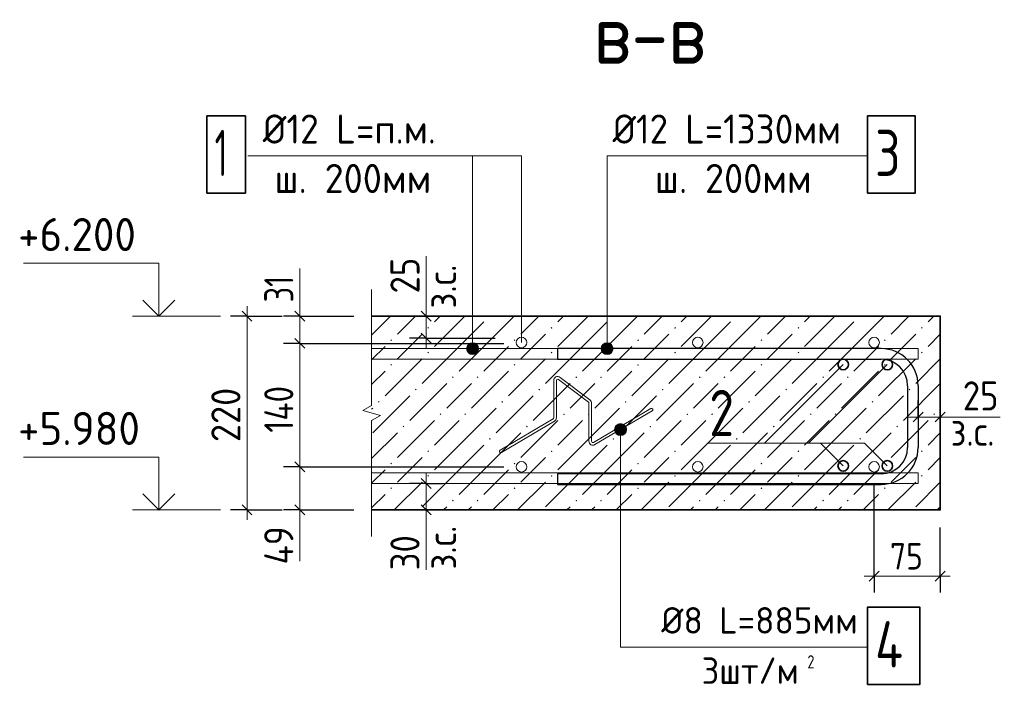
# Model space of a CAD drawing. Header units: millimetres. Extents: x 0 to 59400, y 0 to 42000.
# Tile 9 of 22: x 40523 to 47969, y 11035 to 16108. Entities that reach past the tile are written whole.
import ezdxf

# ---------------------------------------------------------------- set-up
doc = ezdxf.new("R2010")
doc.units = ezdxf.units.MM
for name, color, linetype, lineweight in [('Standard', 7, 'Continuous', 25), ('Размерная линия_ общее', 7, 'Continuous', 13), ('Текст_ общее', 7, 'Continuous', 25)]:
    doc.layers.add(name, color=color, linetype=linetype, lineweight=lineweight)
doc.styles.add('ISOCPEUR', font='txt')

msp = doc.modelspace()

# ---------------------------------------------------------------- hatches: boundary and pattern name
at = {"layer": 'Standard', "linetype": 'Continuous', "lineweight": 13, "transparency": 33554687}
for points in [[(44081.3, 13866.2), (44078.8, 13863.7), (44076.2, 13866.2)], [(45014.6, 13866.2), (45012.1, 13863.7), (45009.6, 13866.2)], [(45948, 13866.2), (45945.4, 13863.7), (45942.9, 13866.2)], [(46881.3, 13866.2), (46878.8, 13863.7), (46876.2, 13866.2)], [(43605.6, 13776.9), (43612.1, 13783.4), (43618.6, 13776.9), (43612.1, 13770.4)], [(44538.9, 13776.9), (44545.4, 13783.4), (44551.9, 13776.9), (44545.4, 13770.4)], [(45472.3, 13776.9), (45478.8, 13783.4), (45485.3, 13776.9), (45478.8, 13770.4)], [(46405.6, 13776.9), (46412.1, 13783.4), (46418.6, 13776.9), (46412.1, 13770.4)], [(47338.9, 13776.9), (47345.4, 13783.4), (47351.9, 13776.9), (47345.4, 13770.4)], [(43325.6, 13683.6), (43332.1, 13690.1), (43338.6, 13683.6), (43332.1, 13677.1)], [(44258.9, 13683.6), (44265.4, 13690.1), (44271.9, 13683.6), (44265.4, 13677.1)], [(45192.3, 13683.6), (45198.8, 13690.1), (45205.3, 13683.6), (45198.8, 13677.1)], [(46125.6, 13683.6), (46132.1, 13690.1), (46138.6, 13683.6), (46132.1, 13677.1)], [(47058.9, 13683.6), (47065.4, 13690.1), (47071.9, 13683.6), (47065.4, 13677.1)], [(43605.6, 13590.2), (43612.1, 13596.7), (43618.6, 13590.2), (43612.1, 13583.7)], [(44538.9, 13590.2), (44545.4, 13596.7), (44551.9, 13590.2), (44545.4, 13583.7)], [(45472.3, 13590.2), (45478.8, 13596.7), (45485.3, 13590.2), (45478.8, 13583.7)], [(46405.6, 13590.2), (46412.1, 13596.7), (46418.6, 13590.2), (46412.1, 13583.7)], [(47338.9, 13590.2), (47345.4, 13596.7), (47351.9, 13590.2), (47345.4, 13583.7)], [(43325.6, 13496.9), (43332.1, 13503.4), (43338.6, 13496.9), (43332.1, 13490.4)], [(44258.9, 13496.9), (44265.4, 13503.4), (44271.9, 13496.9), (44265.4, 13490.4)], [(45192.3, 13496.9), (45198.8, 13503.4), (45205.3, 13496.9), (45198.8, 13490.4)], [(46125.6, 13496.9), (46132.1, 13503.4), (46138.6, 13496.9), (46132.1, 13490.4)], [(47058.9, 13496.9), (47065.4, 13503.4), (47071.9, 13496.9), (47065.4, 13490.4)], [(43792.3, 13403.6), (43798.8, 13410.1), (43805.3, 13403.6), (43798.8, 13397.1)], [(43978.9, 13403.6), (43985.4, 13410.1), (43991.9, 13403.6), (43985.4, 13397.1)], [(44725.6, 13403.6), (44732.1, 13410.1), (44738.6, 13403.6), (44732.1, 13397.1)], [(44912.3, 13403.6), (44918.8, 13410.1), (44925.3, 13403.6), (44918.8, 13397.1)], [(45658.9, 13403.6), (45665.4, 13410.1), (45671.9, 13403.6), (45665.4, 13397.1)], [(45845.6, 13403.6), (45852.1, 13410.1), (45858.6, 13403.6), (45852.1, 13397.1)], [(46592.3, 13403.6), (46598.8, 13410.1), (46605.3, 13403.6), (46598.8, 13397.1)], [(46778.9, 13403.6), (46785.4, 13410.1), (46791.9, 13403.6), (46785.4, 13397.1)], [(43512.3, 13310.2), (43518.8, 13316.7), (43525.3, 13310.2), (43518.8, 13303.7)], [(44445.6, 13310.2), (44452.1, 13316.7), (44458.6, 13310.2), (44452.1, 13303.7)], [(45378.9, 13310.2), (45385.4, 13316.7), (45391.9, 13310.2), (45385.4, 13303.7)], [(46312.3, 13310.2), (46318.8, 13316.7), (46325.3, 13310.2), (46318.8, 13303.7)], [(47245.6, 13310.2), (47252.1, 13316.7), (47258.6, 13310.2), (47252.1, 13303.7)], [(43232.3, 13216.9), (43238.8, 13223.4), (43245.3, 13216.9), (43238.8, 13210.4)], [(44165.6, 13216.9), (44172.1, 13223.4), (44178.6, 13216.9), (44172.1, 13210.4)], [(45098.9, 13216.9), (45105.4, 13223.4), (45111.9, 13216.9), (45105.4, 13210.4)], [(46032.3, 13216.9), (46038.8, 13223.4), (46045.3, 13216.9), (46038.8, 13210.4)], [(46965.6, 13216.9), (46972.1, 13223.4), (46978.6, 13216.9), (46972.1, 13210.4)], [(43698.9, 13123.6), (43705.4, 13130.1), (43711.9, 13123.6), (43705.4, 13117.1)], [(43885.6, 13123.6), (43892.1, 13130.1), (43898.6, 13123.6), (43892.1, 13117.1)], [(44632.3, 13123.6), (44638.8, 13130.1), (44645.3, 13123.6), (44638.8, 13117.1)], [(44818.9, 13123.6), (44825.4, 13130.1), (44831.9, 13123.6), (44825.4, 13117.1)], [(45565.6, 13123.6), (45572.1, 13130.1), (45578.6, 13123.6), (45572.1, 13117.1)], [(45752.3, 13123.6), (45758.8, 13130.1), (45765.3, 13123.6), (45758.8, 13117.1)], [(46498.9, 13123.6), (46505.4, 13130.1), (46511.9, 13123.6), (46505.4, 13117.1)], [(46685.6, 13123.6), (46692.1, 13130.1), (46698.6, 13123.6), (46692.1, 13117.1)], [(47432.3, 13123.6), (47438.8, 13130.1), (47445.3, 13123.6), (47438.8, 13117.1)], [(43418.9, 13030.2), (43425.4, 13036.7), (43431.9, 13030.2), (43425.4, 13023.7)], [(44352.3, 13030.2), (44358.8, 13036.7), (44365.3, 13030.2), (44358.8, 13023.7)], [(45285.6, 13030.2), (45292.1, 13036.7), (45298.6, 13030.2), (45292.1, 13023.7)], [(46218.9, 13030.2), (46225.4, 13036.7), (46231.9, 13030.2), (46225.4, 13023.7)], [(47152.3, 13030.2), (47158.8, 13036.7), (47165.3, 13030.2), (47158.8, 13023.7)], [(44072.3, 12936.9), (44078.8, 12943.4), (44085.3, 12936.9), (44078.8, 12930.4)], [(45005.6, 12936.9), (45012.1, 12943.4), (45018.6, 12936.9), (45012.1, 12930.4)], [(45938.9, 12936.9), (45945.4, 12943.4), (45951.9, 12936.9), (45945.4, 12930.4)], [(46872.3, 12936.9), (46878.8, 12943.4), (46885.3, 12936.9), (46878.8, 12930.4)], [(43605.6, 12843.6), (43612.1, 12850.1), (43618.6, 12843.6), (43612.1, 12837.1)], [(44538.9, 12843.6), (44545.4, 12850.1), (44551.9, 12843.6), (44545.4, 12837.1)], [(45472.3, 12843.6), (45478.8, 12850.1), (45485.3, 12843.6), (45478.8, 12837.1)], [(46405.6, 12843.6), (46412.1, 12850.1), (46418.6, 12843.6), (46412.1, 12837.1)], [(47338.9, 12843.6), (47345.4, 12850.1), (47351.9, 12843.6), (47345.4, 12837.1)], [(43325.6, 12750.2), (43332.1, 12756.7), (43338.6, 12750.2), (43332.1, 12743.7)], [(44258.9, 12750.2), (44265.4, 12756.7), (44271.9, 12750.2), (44265.4, 12743.7)], [(45192.3, 12750.2), (45198.8, 12756.7), (45205.3, 12750.2), (45198.8, 12743.7)], [(46125.6, 12750.2), (46132.1, 12756.7), (46138.6, 12750.2), (46132.1, 12743.7)], [(47058.9, 12750.2), (47065.4, 12756.7), (47071.9, 12750.2), (47065.4, 12743.7)], [(43605.6, 12656.9), (43612.1, 12663.4), (43618.6, 12656.9), (43612.1, 12650.4)], [(44538.9, 12656.9), (44545.4, 12663.4), (44551.9, 12656.9), (44545.4, 12650.4)], [(45472.3, 12656.9), (45478.8, 12663.4), (45485.3, 12656.9), (45478.8, 12650.4)], [(46405.6, 12656.9), (46412.1, 12663.4), (46418.6, 12656.9), (46412.1, 12650.4)], [(47338.9, 12656.9), (47345.4, 12663.4), (47351.9, 12656.9), (47345.4, 12650.4)], [(43325.6, 12563.6), (43332.1, 12570.1), (43338.6, 12563.6), (43332.1, 12557.1)], [(44258.9, 12563.6), (44265.4, 12570.1), (44271.9, 12563.6), (44265.4, 12557.1)], [(45192.3, 12563.6), (45198.8, 12570.1), (45205.3, 12563.6), (45198.8, 12557.1)], [(46125.6, 12563.6), (46132.1, 12570.1), (46138.6, 12563.6), (46132.1, 12557.1)], [(47058.9, 12563.6), (47065.4, 12570.1), (47071.9, 12563.6), (47065.4, 12557.1)], [(43792.3, 12470.2), (43798.8, 12476.7), (43805.3, 12470.2), (43798.8, 12463.7)], [(43978.9, 12470.2), (43985.4, 12476.7), (43991.9, 12470.2), (43985.4, 12463.7)], [(44725.6, 12470.2), (44732.1, 12476.7), (44738.6, 12470.2), (44732.1, 12463.7)], [(44912.3, 12470.2), (44918.8, 12476.7), (44925.3, 12470.2), (44918.8, 12463.7)], [(45658.9, 12470.2), (45665.4, 12476.7), (45671.9, 12470.2), (45665.4, 12463.7)], [(45845.6, 12470.2), (45852.1, 12476.7), (45858.6, 12470.2), (45852.1, 12463.7)], [(46592.3, 12470.2), (46598.8, 12476.7), (46605.3, 12470.2), (46598.8, 12463.7)], [(46778.9, 12470.2), (46785.4, 12476.7), (46791.9, 12470.2), (46785.4, 12463.7)]]:
    msp.add_hatch(color=7, dxfattribs=at).paths.add_polyline_path(points, flags=16)
for points in [[(45004, 13642.1), (44926.6, 13642.1), (44920.3, 13619.6)], [(45004, 13642.1), (44920.3, 13619.6), (45010.3, 13619.6)], [(44987.8, 13658.3), (44942.8, 13658.3), (44926.6, 13642.1)], [(44987.8, 13658.3), (44926.6, 13642.1), (45004, 13642.1)], [(44942.8, 13658.3), (44987.8, 13658.3), (44965.3, 13664.6)], [(45010.3, 13619.6), (44920.3, 13619.6), (44926.6, 13597.1)], [(45010.3, 13619.6), (44926.6, 13597.1), (45004, 13597.1)], [(45004, 13597.1), (44926.6, 13597.1), (44942.8, 13580.9)], [(45004, 13597.1), (44942.8, 13580.9), (44987.8, 13580.9)], [(44987.8, 13580.9), (44942.8, 13580.9), (44965.3, 13574.6)], [(45027.9, 13029.8), (45105.3, 13029.8), (45089.1, 13046)], [(45027.9, 13029.8), (45089.1, 13046), (45044.1, 13046)], [(45044.1, 13046), (45089.1, 13046), (45066.6, 13052.3)], [(45021.6, 13007.3), (45111.6, 13007.3), (45105.3, 13029.8)], [(45021.6, 13007.3), (45105.3, 13029.8), (45027.9, 13029.8)], [(45027.9, 12984.8), (45111.6, 13007.3), (45021.6, 13007.3)], [(45027.9, 12984.8), (45105.3, 12984.8), (45111.6, 13007.3)], [(45044.1, 12968.6), (45105.3, 12984.8), (45027.9, 12984.8)], [(45044.1, 12968.6), (45089.1, 12968.6), (45105.3, 12984.8)], [(45089.1, 12968.6), (45044.1, 12968.6), (45066.6, 12962.3)]]:
    msp.add_hatch(color=7, dxfattribs=at).paths.add_polyline_path(points)
at = {"layer": 'Текст_ общее', "linetype": 'Continuous', "lineweight": 13, "transparency": 33554687}
for points in [[(43902.9, 13619.6), (43992.9, 13619.6), (43986.6, 13642.1)], [(43902.9, 13619.6), (43986.6, 13642.1), (43909.2, 13642.1)], [(43909.2, 13642.1), (43986.6, 13642.1), (43970.4, 13658.3)], [(43909.2, 13642.1), (43970.4, 13658.3), (43925.4, 13658.3)], [(43925.4, 13658.3), (43970.4, 13658.3), (43947.9, 13664.6)], [(43909.2, 13597.1), (43992.9, 13619.6), (43902.9, 13619.6)], [(43909.2, 13597.1), (43986.6, 13597.1), (43992.9, 13619.6)], [(43925.4, 13580.9), (43986.6, 13597.1), (43909.2, 13597.1)], [(43925.4, 13580.9), (43970.4, 13580.9), (43986.6, 13597.1)], [(43970.4, 13580.9), (43925.4, 13580.9), (43947.9, 13574.6)]]:
    msp.add_hatch(color=7, dxfattribs=at).paths.add_polyline_path(points)

# ---------------------------------------------------------------- linework, layer by layer
at = {"layer": 'Standard', "color": 7, "linetype": 'Continuous', "lineweight": 13, "transparency": 33554687}
for p, q in [((43596.3, 13866.2), (43596.3, 14319.6)), ((42642, 13866.2), (42642, 14226.3)), ((43184.1, 14066.2), (43184.1, 13188.9)), ((41375.3, 13866.2), (42042, 13866.2)), ((44965.3, 13664.6), (44965.3, 13664.6)), ((44920.3, 13619.6), (44920.3, 13619.6)), ((44965.3, 13574.6), (44965.3, 13574.6)), ((45010.3, 13619.6), (45010.3, 13619.6)), ((46750.8, 13499.6), (46155.7, 12904.5)), ((43184.1, 13188.9), (43117.4, 13151.6)), ((43117.4, 13151.6), (43250.8, 13114.3)), ((43250.8, 13114.3), (43184.1, 13076.9)), ((43184.1, 13076.9), (43184.1, 12199.6)), ((45066.6, 13052.3), (45066.6, 13052.3)), ((47484.1, 13102.4), (47937.4, 13102.4)), ((45021.6, 13007.3), (45021.6, 13007.3)), ((45066.6, 12962.3), (45066.6, 12962.3)), ((45111.6, 13007.3), (45111.6, 13007.3)), ((46750.8, 12732.9), (46579.2, 12904.5)), ((41375.3, 12399.6), (42042, 12399.6)), ((42642, 12012.9), (42642, 12399.6)), ((43596.3, 11946.3), (43596.3, 12399.6)), ((43184.1, 12199.6), (43184.1, 12199.6))]:
    msp.add_line(p, q, dxfattribs=at)
at = {"layer": 'Standard', "color": 254, "linetype": 'Continuous', "lineweight": 13, "transparency": 33554687}
for p, q in [((43184.1, 13722.2), (43328.1, 13866.2)), ((43514.8, 13866.2), (43378.8, 13730.2)), ((43701.5, 13866.2), (43658.8, 13823.6)), ((43845.4, 13823.6), (43888.1, 13866.2)), ((44032.1, 13636.9), (44261.5, 13866.2)), ((44448.1, 13866.2), (44312.1, 13730.2)), ((44634.8, 13866.2), (44592.1, 13823.6)), ((44778.8, 13823.6), (44821.5, 13866.2)), ((44965.4, 13636.9), (45194.8, 13866.2)), ((45381.5, 13866.2), (45245.4, 13730.2)), ((45568.1, 13866.2), (45525.4, 13823.6)), ((45712.1, 13823.6), (45754.8, 13866.2)), ((45898.8, 13636.9), (46128.1, 13866.2)), ((46314.8, 13866.2), (46178.8, 13730.2)), ((46501.5, 13866.2), (46458.8, 13823.6)), ((46645.4, 13823.6), (46688.1, 13866.2)), ((46832.1, 13636.9), (47061.5, 13866.2)), ((47248.1, 13866.2), (47112.1, 13730.2)), ((47434.8, 13866.2), (47392.1, 13823.6)), ((43845.4, 13823.6), (43658.8, 13636.9)), ((44032.1, 13823.6), (43845.4, 13636.9)), ((44778.8, 13823.6), (44592.1, 13636.9)), ((44965.4, 13823.6), (44778.8, 13636.9)), ((45712.1, 13823.6), (45525.4, 13636.9)), ((45898.8, 13823.6), (45712.1, 13636.9)), ((46645.4, 13823.6), (46458.8, 13636.9)), ((46832.1, 13823.6), (46645.4, 13636.9)), ((43472.1, 13636.9), (43565.4, 13730.2)), ((44405.4, 13636.9), (44498.8, 13730.2)), ((45338.8, 13636.9), (45432.1, 13730.2)), ((46272.1, 13636.9), (46365.4, 13730.2)), ((47205.4, 13636.9), (47298.8, 13730.2)), ((47484.1, 13728.9), (47392.1, 13636.9)), ((43285.4, 13636.9), (43184.1, 13535.6)), ((43378.8, 13543.6), (43472.1, 13636.9)), ((43845.4, 13636.9), (43565.4, 13356.9)), ((44032.1, 13636.9), (43845.4, 13450.2)), ((44218.8, 13636.9), (44032.1, 13450.2)), ((44312.1, 13543.6), (44405.4, 13636.9)), ((44778.8, 13636.9), (44498.8, 13356.9)), ((44965.4, 13636.9), (44778.8, 13450.2)), ((45152.1, 13636.9), (44965.4, 13450.2)), ((45245.4, 13543.6), (45338.8, 13636.9)), ((45712.1, 13636.9), (45432.1, 13356.9)), ((45898.8, 13636.9), (45712.1, 13450.2)), ((46085.4, 13636.9), (45898.8, 13450.2)), ((46178.8, 13543.6), (46272.1, 13636.9)), ((46645.4, 13636.9), (46365.4, 13356.9)), ((46832.1, 13636.9), (46645.4, 13450.2)), ((47018.8, 13636.9), (46832.1, 13450.2)), ((47112.1, 13543.6), (47205.4, 13636.9)), ((43565.4, 13543.6), (43285.4, 13263.6)), ((44498.8, 13543.6), (44218.8, 13263.6)), ((45432.1, 13543.6), (45152.1, 13263.6)), ((46365.4, 13543.6), (46085.4, 13263.6)), ((47298.8, 13543.6), (47018.8, 13263.6)), ((47484.1, 13542.2), (47298.8, 13356.9)), ((43285.4, 13450.2), (43184.1, 13348.9)), ((44218.8, 13450.2), (43938.8, 13170.2)), ((45152.1, 13450.2), (44872.1, 13170.2)), ((46085.4, 13450.2), (45805.4, 13170.2)), ((47018.8, 13450.2), (46738.8, 13170.2)), ((43752.1, 13356.9), (43472.1, 13076.9)), ((43845.4, 13263.6), (43938.8, 13356.9)), ((44685.4, 13356.9), (44405.4, 13076.9)), ((44778.8, 13263.6), (44872.1, 13356.9)), ((45618.8, 13356.9), (45338.8, 13076.9)), ((45712.1, 13263.6), (45805.4, 13356.9)), ((46552.1, 13356.9), (46272.1, 13076.9)), ((46645.4, 13263.6), (46738.8, 13356.9)), ((47484.1, 13355.6), (47205.4, 13076.9)), ((43472.1, 13263.6), (43192.1, 12983.6)), ((43752.1, 13170.2), (43845.4, 13263.6)), ((44405.4, 13263.6), (44125.4, 12983.6)), ((44685.4, 13170.2), (44778.8, 13263.6)), ((45338.8, 13263.6), (45058.8, 12983.6)), ((45618.8, 13170.2), (45712.1, 13263.6)), ((46272.1, 13263.6), (45992.1, 12983.6)), ((46552.1, 13170.2), (46645.4, 13263.6)), ((47205.4, 13263.6), (46925.4, 12983.6)), ((43184.1, 13162.2), (43192.1, 13170.2)), ((43845.4, 12890.2), (44125.4, 13170.2)), ((44778.8, 12890.2), (45058.8, 13170.2)), ((45712.1, 12890.2), (45992.1, 13170.2)), ((46645.4, 12890.2), (46925.4, 13170.2)), ((43658.8, 13076.9), (43378.8, 12796.9)), ((43845.4, 13076.9), (43658.8, 12890.2)), ((44592.1, 13076.9), (44312.1, 12796.9)), ((44778.8, 13076.9), (44592.1, 12890.2)), ((45525.4, 13076.9), (45245.4, 12796.9)), ((45712.1, 13076.9), (45525.4, 12890.2)), ((46458.8, 13076.9), (46178.8, 12796.9)), ((46645.4, 13076.9), (46458.8, 12890.2)), ((47392.1, 13076.9), (47112.1, 12796.9)), ((43184.1, 12788.9), (43378.8, 12983.6)), ((44032.1, 12703.6), (44312.1, 12983.6)), ((44965.4, 12703.6), (45245.4, 12983.6)), ((45898.8, 12703.6), (46178.8, 12983.6)), ((46832.1, 12703.6), (47112.1, 12983.6)), ((47484.1, 12982.2), (47392.1, 12890.2)), ((43845.4, 12890.2), (43658.8, 12703.6)), ((44032.1, 12890.2), (43845.4, 12703.6)), ((44778.8, 12890.2), (44592.1, 12703.6)), ((44965.4, 12890.2), (44778.8, 12703.6)), ((45712.1, 12890.2), (45525.4, 12703.6)), ((45898.8, 12890.2), (45712.1, 12703.6)), ((46645.4, 12890.2), (46458.8, 12703.6)), ((46832.1, 12890.2), (46645.4, 12703.6)), ((43472.1, 12703.6), (43565.4, 12796.9)), ((44405.4, 12703.6), (44498.8, 12796.9)), ((45338.8, 12703.6), (45432.1, 12796.9)), ((46272.1, 12703.6), (46365.4, 12796.9)), ((47205.4, 12703.6), (47298.8, 12796.9)), ((47484.1, 12795.6), (47392.1, 12703.6)), ((43285.4, 12703.6), (43184.1, 12602.2)), ((43378.8, 12610.2), (43472.1, 12703.6)), ((43845.4, 12703.6), (43565.4, 12423.6)), ((44032.1, 12703.6), (43845.4, 12516.9)), ((44218.8, 12703.6), (44032.1, 12516.9)), ((44312.1, 12610.2), (44405.4, 12703.6)), ((44778.8, 12703.6), (44498.8, 12423.6)), ((44965.4, 12703.6), (44778.8, 12516.9)), ((45152.1, 12703.6), (44965.4, 12516.9)), ((45245.4, 12610.2), (45338.8, 12703.6)), ((45712.1, 12703.6), (45432.1, 12423.6)), ((45898.8, 12703.6), (45712.1, 12516.9)), ((46085.4, 12703.6), (45898.8, 12516.9)), ((46178.8, 12610.2), (46272.1, 12703.6)), ((46645.4, 12703.6), (46365.4, 12423.6)), ((46832.1, 12703.6), (46645.4, 12516.9)), ((47018.8, 12703.6), (46832.1, 12516.9)), ((47112.1, 12610.2), (47205.4, 12703.6)), ((43565.4, 12610.2), (43354.8, 12399.6)), ((44498.8, 12610.2), (44288.1, 12399.6)), ((45432.1, 12610.2), (45221.5, 12399.6)), ((46365.4, 12610.2), (46154.8, 12399.6)), ((47298.8, 12610.2), (47088.1, 12399.6)), ((47484.1, 12608.9), (47298.8, 12423.6)), ((43285.4, 12516.9), (43184.1, 12415.6)), ((44218.8, 12516.9), (44101.5, 12399.6)), ((45152.1, 12516.9), (45034.8, 12399.6)), ((46085.4, 12516.9), (45968.1, 12399.6)), ((47018.8, 12516.9), (46901.5, 12399.6)), ((43752.1, 12423.6), (43728.1, 12399.6)), ((43914.8, 12399.6), (43938.8, 12423.6)), ((44685.4, 12423.6), (44661.5, 12399.6)), ((44848.1, 12399.6), (44872.1, 12423.6)), ((45618.8, 12423.6), (45594.8, 12399.6)), ((45781.5, 12399.6), (45805.4, 12423.6)), ((46552.1, 12423.6), (46528.1, 12399.6)), ((46714.8, 12399.6), (46738.8, 12423.6)), ((47484.1, 12422.2), (47461.5, 12399.6))]:
    msp.add_line(p, q, dxfattribs=at)
at = {"layer": 'Standard', "color": 7, "linetype": 'Continuous', "lineweight": 25, "transparency": 33554687}
for p, q in [((44590.8, 13619.6), (44590.8, 13539.6)), ((47037.4, 13619.6), (44590.8, 13619.6)), ((44590.8, 13539.6), (47037.4, 13539.6)), ((47237.4, 13339.6), (47237.4, 12872.9)), ((47317.4, 13339.6), (47317.4, 12872.9)), ((44590.8, 12672.9), (44590.8, 12592.9)), ((47037.4, 12672.9), (44590.8, 12672.9)), ((44590.8, 12592.9), (47037.4, 12592.9))]:
    msp.add_line(p, q, dxfattribs=at)
at = {"layer": 'Standard', "color": 7, "linetype": 'Continuous', "lineweight": 18, "transparency": 33554687}
for p, q in [((44561.3, 13097), (44561.3, 13378.3)), ((44581.5, 13097), (44581.5, 13378.3)), ((44597.6, 13386.4), (44823.3, 13215.7)), ((44609.8, 13402.4), (44835.5, 13231.8)), ((44827.3, 12919.5), (44827.3, 13207.7)), ((44847.5, 12919.5), (44847.5, 13207.7)), ((44862.7, 12910.8), (45296.6, 13165.9)), ((44872.9, 12893.5), (45306.8, 13148.5)), ((44155.5, 12852.7), (44556.3, 13088.3)), ((44165.8, 12835.3), (44566.5, 13070.9))]:
    msp.add_line(p, q, dxfattribs=at)
at = {"layer": 'Standard', "color": 251, "linetype": 'Continuous', "lineweight": -3, "true_color": 0x656565, "transparency": 33554687}
for p, q in [((46984.1, 11899), (46984.1, 12592.9)), ((47484.1, 11899), (47484.1, 12266.2)), ((46984.1, 11899), (46984.1, 12024)), ((47484.1, 11899), (47484.1, 12024)), ((46984.1, 11899), (46984.1, 11774)), ((47484.1, 11899), (47484.1, 11774))]:
    msp.add_line(p, q, dxfattribs=at)
at = {"layer": 'Standard', "color": 251, "linetype": 'Continuous', "lineweight": 25, "true_color": 0x656565, "transparency": 33554687}
for p, q in [((46946.6, 11861.5), (47021.6, 11936.5)), ((47446.6, 11861.5), (47521.6, 11936.5))]:
    msp.add_line(p, q, dxfattribs=at)
at = {"layer": 'Standard', "color": 251, "linetype": 'Continuous', "lineweight": 13, "true_color": 0x656565, "transparency": 33554687}
for p, q in [((46984.1, 11899), (46909.1, 11899)), ((46984.1, 11899), (47484.1, 11899)), ((47484.1, 11899), (47559.1, 11899))]:
    msp.add_line(p, q, dxfattribs=at)
at = {"layer": 'Standard', "color": 7, "linetype": 'Continuous', "lineweight": 13, "transparency": 33554687}
for points in [[(46926.4, 15078), (44965.3, 15078), (44965.3, 13619.6)], [(41575.3, 13866.2), (41575.3, 14266.2), (40552, 14266.2)], [(47317.4, 13539.6), (43184.1, 13539.6), (43184.1, 13619.6), (47317.4, 13619.6), (47317.4, 13539.6)], [(47084.1, 13499.6), (46489, 12904.5), (45726.6, 12904.5)], [(46933.7, 11361.3), (45066.6, 11361.3), (45066.6, 13007.3)], [(47084.1, 12732.9), (46912.5, 12904.5), (46389, 12904.5)], [(41575.3, 12399.6), (41575.3, 12799.6), (40552, 12799.6)], [(47317.4, 12599.6), (43184.1, 12599.6), (43184.1, 12679.6), (47317.4, 12679.6), (47317.4, 12599.6)]]:
    msp.add_lwpolyline(points, dxfattribs=at)
at = {"layer": 'Standard', "color": 7, "linetype": 'Continuous', "lineweight": 35, "transparency": 33554687}
for points in [[(41696.4, 13987.3), (41575.3, 13866.2), (41454.3, 13987.3)], [(43184.1, 13866.2), (47484.1, 13866.2), (47484.1, 12399.6), (43184.1, 12399.6)], [(41696.4, 12520.6), (41575.3, 12399.6), (41454.3, 12520.6)]]:
    msp.add_lwpolyline(points, dxfattribs=at)
at = {"layer": 'Standard', "color": 7, "linetype": 'Continuous', "lineweight": 18, "transparency": 33554687}
for centre in [(44317.4, 13666.2), (45650.8, 13666.2), (46984.1, 13666.2), (44317.4, 12726.3), (45650.8, 12726.3), (46984.1, 12726.3)]:
    msp.add_circle(centre, 40, dxfattribs=at)
at = {"layer": 'Standard', "color": 7, "linetype": 'Continuous', "lineweight": 13, "transparency": 33554687}
for centre in [(44965.3, 13619.6), (45066.6, 13007.3)]:
    msp.add_circle(centre, 45, dxfattribs=at)
at = {"layer": 'Standard', "color": 7, "linetype": 'Continuous', "lineweight": 35, "transparency": 33554687}
for centre in [(46750.8, 13499.6), (47084.1, 13499.6), (46750.8, 12732.9), (47084.1, 12732.9)]:
    msp.add_circle(centre, 40, dxfattribs=at)
at = {"layer": 'Standard', "color": 7, "linetype": 'Continuous', "lineweight": 25, "transparency": 33554687}
for centre, radius, start, end in [((47037.4, 13339.6), 280, 0, 90), ((47037.4, 13339.6), 200, 0, 90), ((47037.4, 12872.9), 200, 270, 0), ((47037.4, 12872.9), 280, 270, 0)]:
    msp.add_arc(centre, radius, start, end, dxfattribs=at)
at = {"layer": 'Standard', "color": 7, "linetype": 'Continuous', "lineweight": 18, "transparency": 33554687}
for centre, radius, start, end in [((44591.5, 13378.3), 30.2, 52.90778, 180), ((44591.5, 13378.3), 10.1, 52.90778, 180), ((44817.3, 13207.7), 10.1, 0, 52.90778), ((44817.3, 13207.7), 30.2, 0, 52.90778), ((45301.7, 13157.2), 10.1, 300.44704, 120.44704), ((44551.2, 13097), 10.1, 300.44704, 0), ((44551.2, 13097), 30.2, 300.44704, 0), ((44857.6, 12919.5), 30.2, 180, 300.44704), ((44857.6, 12919.5), 10.1, 180, 300.44704), ((44160.7, 12844), 10.1, 120.44704, 300.44704)]:
    msp.add_arc(centre, radius, start, end, dxfattribs=at)
at = {"layer": 'Размерная линия_ общее', "color": 7, "linetype": 'Continuous', "lineweight": 13, "transparency": 33554687}
for p, q in [((42242, 13866.2), (42242, 13941.3)), ((42642, 13866.2), (42642, 13941.3)), ((43596.3, 13866.2), (43596.3, 13941.3)), ((42642, 13866.2), (42642, 13659.6)), ((43596.3, 13699.6), (43596.3, 13866.2)), ((42642, 13659.6), (42642, 12726.3)), ((43596.3, 13699.6), (43596.3, 13624.6)), ((47317.4, 13102.4), (47242.4, 13102.4)), ((47317.4, 13102.4), (47484.1, 13102.4)), ((47484.1, 13102.4), (47559.1, 13102.4)), ((42642, 12726.3), (42642, 12399.6)), ((43596.3, 12599.6), (43596.3, 12674.6)), ((43596.3, 12599.6), (43596.3, 12399.6)), ((42242, 12399.6), (42242, 12324.6)), ((42642, 12399.6), (42642, 12324.6)), ((43596.3, 12399.6), (43596.3, 12324.6))]:
    msp.add_line(p, q, dxfattribs=at)
at = {"layer": 'Размерная линия_ общее', "color": 253, "linetype": 'Continuous', "lineweight": -3, "true_color": 0xa0a0a0, "transparency": 33554687}
for p, q in [((42242, 13866.2), (42117, 13866.2)), ((42242, 13866.2), (42367, 13866.2)), ((42242, 13866.2), (42508.6, 13866.2)), ((42642, 13866.2), (42517, 13866.2)), ((42642, 13866.2), (42767, 13866.2)), ((42642, 13866.2), (43050.8, 13866.2)), ((43596.3, 13866.2), (43471.3, 13866.2)), ((43596.3, 13866.2), (43721.3, 13866.2)), ((43596.3, 13866.2), (43784.1, 13866.2)), ((42642, 13659.6), (42517, 13659.6)), ((42642, 13659.6), (42767, 13659.6)), ((42642, 13659.6), (44184.1, 13659.6)), ((43596.3, 13699.6), (43471.3, 13699.6)), ((43596.3, 13699.6), (43721.3, 13699.6)), ((43596.3, 13699.6), (44117.4, 13699.6)), ((47317.4, 13102.4), (47317.4, 13227.4)), ((47484.1, 13102.4), (47484.1, 13227.4)), ((47317.4, 13102.4), (47317.4, 12977.4)), ((47484.1, 13102.4), (47484.1, 12977.4)), ((42642, 12726.3), (42517, 12726.3)), ((42642, 12726.3), (42767, 12726.3)), ((42642, 12726.3), (44184.1, 12726.3)), ((43596.3, 12599.6), (43471.3, 12599.6)), ((43596.3, 12599.6), (43721.3, 12599.6)), ((42242, 12399.6), (42117, 12399.6)), ((42242, 12399.6), (42367, 12399.6)), ((42242, 12399.6), (42508.6, 12399.6)), ((42642, 12399.6), (42517, 12399.6)), ((42642, 12399.6), (42767, 12399.6)), ((42642, 12399.6), (43050.8, 12399.6)), ((43596.3, 12399.6), (43471.3, 12399.6)), ((43596.3, 12399.6), (43721.3, 12399.6))]:
    msp.add_line(p, q, dxfattribs=at)
at = {"layer": 'Размерная линия_ общее', "color": 7, "linetype": 'Continuous', "lineweight": 25, "transparency": 33554687}
for p, q in [((42204.5, 13903.7), (42279.5, 13828.8)), ((42604.5, 13903.7), (42679.5, 13828.8)), ((43633.8, 13828.8), (43558.8, 13903.7)), ((43633.8, 13662.1), (43558.8, 13737.1)), ((42604.5, 13697.1), (42679.5, 13622.1)), ((47279.9, 13064.9), (47354.9, 13139.9)), ((47446.6, 13064.9), (47521.6, 13139.9)), ((42604.5, 12763.8), (42679.5, 12688.8)), ((43558.8, 12637.1), (43633.8, 12562.1)), ((42204.5, 12437.1), (42279.5, 12362.1)), ((42604.5, 12437.1), (42679.5, 12362.1)), ((43558.8, 12437.1), (43633.8, 12362.1))]:
    msp.add_line(p, q, dxfattribs=at)
at = {"layer": 'Размерная линия_ общее', "color": 7, "linetype": 'Continuous', "lineweight": 13, "transparency": 33554687}
msp.add_lwpolyline([(42242, 13866.2), (42242, 12869.9), (42242, 12869.9), (42242, 12399.6)], dxfattribs=at)
at = {"layer": 'Текст_ общее', "color": 7, "linetype": 'Continuous', "lineweight": 13, "transparency": 33554687}
for p, q in [((44317.4, 15078), (43947.9, 15078)), ((44317.4, 13666.2), (44317.4, 15078)), ((43947.9, 13664.6), (43947.9, 13664.6)), ((43902.9, 13619.6), (43902.9, 13619.6)), ((43947.9, 13574.6), (43947.9, 13574.6)), ((43992.9, 13619.6), (43992.9, 13619.6))]:
    msp.add_line(p, q, dxfattribs=at)
at = {"layer": 'Текст_ общее', "color": 7, "linetype": 'Continuous', "lineweight": 35, "transparency": 33554687}
for points in [[(41938.6, 14796.8), (42230.3, 14796.8), (42230.3, 15380.1), (41938.6, 15380.1), (41938.6, 14796.8)], [(46933.6, 14796.8), (47295.3, 14796.8), (47295.3, 15380.1), (46933.6, 15380.1), (46933.6, 14796.8)], [(46933.6, 11080.1), (47330.3, 11080.1), (47330.3, 11663.5), (46933.6, 11663.5), (46933.6, 11080.1)]]:
    msp.add_lwpolyline(points, dxfattribs=at)
at = {"layer": 'Текст_ общее', "color": 7, "linetype": 'Continuous', "lineweight": 13, "transparency": 33554687}
msp.add_lwpolyline([(43947.9, 13619.6), (43947.9, 15078), (42247.3, 15078)], dxfattribs=at)
msp.add_circle((43947.9, 13619.6), 45, dxfattribs=at)

# ---------------------------------------------------------------- texts
at = {"layer": 'Standard', "color": 7, "linetype": 'Continuous', "lineweight": 50, "transparency": 33554687, "insert": (44861.6, 15774.6), "char_height": 450, "width": 1149.522, "attachment_point": 7, "style": 'ISOCPEUR'}
msp.add_mtext('\\W0.91;в-в', dxfattribs=at)
at = {"layer": 'Standard', "color": 7, "linetype": 'Continuous', "lineweight": 25, "transparency": 33554687, "attachment_point": 7, "style": 'ISOCPEUR'}
for s, insert, char_height, width in [('\\W0.94;Ø12 L=п.м.', (42360.7, 15170.8), 220, 1488.677), ('\\W0.96;ш. 200мм', (42448.7, 14796.8), 220, 1315.474), ('\\W0.95;+6.200', (40510.3, 14357.9), 250, 1067.864), ('\\W0.95;+5.980', (40510.3, 12891.3), 250, 1067.864)]:
    msp.add_mtext(s, dxfattribs=dict(at, insert=insert, char_height=char_height, width=width))
at = {"layer": 'Standard', "color": 7, "linetype": 'Continuous', "lineweight": 25, "transparency": 33554687, "char_height": 220, "attachment_point": 7, "rotation": 0.00017, "style": 'ISOCPEUR'}
for s, insert, width in [('\\W0.93;Ø12 L=1330мм', (45006.5, 15170.8), 1949.763), ('\\W0.96;ш. 200мм', (45325.5, 14796.8), 1315.474)]:
    msp.add_mtext(s, dxfattribs=dict(at, insert=insert, width=width))
at = {"layer": 'Standard', "color": 251, "linetype": 'Continuous', "lineweight": 18, "true_color": 0x656565, "transparency": 33554687, "insert": (47104.1, 11949), "char_height": 200, "width": 367.21, "attachment_point": 7, "style": 'ISOCPEUR'}
msp.add_mtext('\\W0.87;75', dxfattribs=at)
at = {"layer": 'Standard', "color": 7, "linetype": 'Continuous', "lineweight": 18, "transparency": 33554687, "attachment_point": 7, "style": 'ISOCPEUR'}
for s, insert, char_height, width in [('\\W0.97;Ø8 L=885мм', (45374.6, 11464.2), 200, 1576.534), ('\\W0.95;3шт/м', (45679.6, 11084.2), 200, 894.821), ('\\W0.78;2', (46479.6, 11200.8), 100, 108.796)]:
    msp.add_mtext(s, dxfattribs=dict(at, insert=insert, char_height=char_height, width=width))
at = {"layer": 'Размерная линия_ общее', "color": 7, "linetype": 'Continuous', "lineweight": 25, "transparency": 33554687, "char_height": 220, "attachment_point": 7, "rotation": 90, "style": 'ISOCPEUR'}
for s, insert, width in [('\\W0.87;25', (43546.3, 14037.1), 403.932), ('\\W0.90;з.с.', (43823.5, 13923.7), 505.943), ('\\W0.75;31', (42592, 13970.4), 346.342), ('\\W0.91;220', (42192, 12912.9), 561.988), ('\\W0.83;140', (42592, 12983.9), 531.426), ('\\W0.90;з.с.', (43823.7, 11949.2), 505.935), ('\\W0.88;49', (42592, 11987.4), 426.781), ('\\W0.87;30', (43546.3, 11942.8), 403.932)]:
    msp.add_mtext(s, dxfattribs=dict(at, insert=insert, width=width))
at = {"layer": 'Размерная линия_ общее', "color": 7, "linetype": 'Continuous', "lineweight": 25, "transparency": 33554687, "char_height": 220, "attachment_point": 7, "style": 'ISOCPEUR'}
for s, insert, width in [('\\W0.87;25', (47654.9, 13152.4), 403.924), ('\\W0.90;з.с.', (47563, 12884.8), 505.935)]:
    msp.add_mtext(s, dxfattribs=dict(at, insert=insert, width=width))
at = {"layer": 'Текст_ общее', "color": 7, "linetype": 'Continuous', "lineweight": 35, "transparency": 33554687, "char_height": 350, "attachment_point": 7, "style": 'ISOCPEUR'}
for s, insert, width, rotation in [('\\W0.56;1', (41997, 14925.1), 272.232, 0), ('\\W0.78;3', (46992, 14925.1), 380.809, 0.00017)]:
    msp.add_mtext(s, dxfattribs=dict(at, insert=insert, width=width, rotation=rotation))
for s, insert, width in [('\\W0.78;2', (45737.8, 12957.9), 380.8), ('\\W0.80;4', (46992, 11208.5), 419.806)]:
    msp.add_mtext(s, dxfattribs=dict(at, insert=insert, width=width))

doc.saveas('drawing.dxf')
